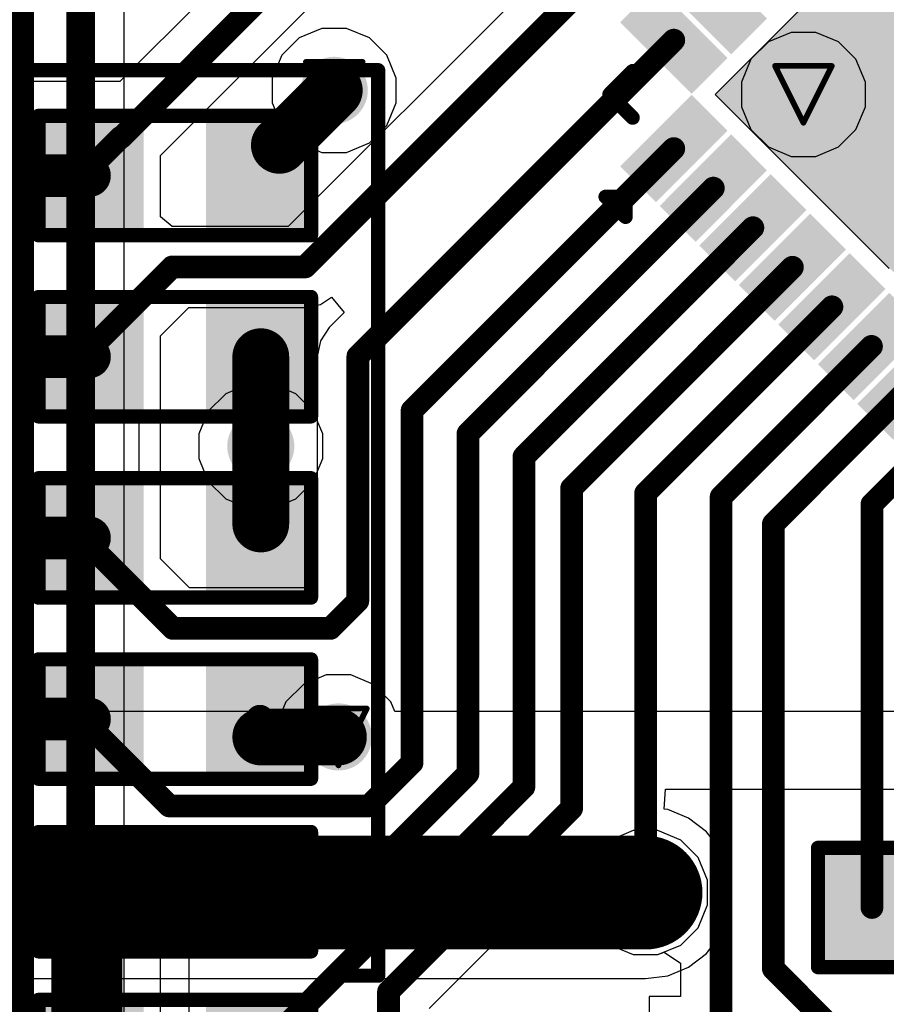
# Model space of a CAD drawing. Header units: inches. Extents: x 0 to 12.2, y 0 to 7.
# Tile 103 of 154: x 0.929 to 1.234, y 3.55 to 3.896. Entities that reach past the tile are written whole.
import ezdxf

# ---------------------------------------------------------------- set-up
doc = ezdxf.new("R2010")
doc.units = ezdxf.units.IN
doc.header["$MEASUREMENT"] = 0
for name, color, linetype in [('Bottom Layer', 5, 'Continuous'), ('Drill Drawing', 1, 'Continuous'), ('Layer 1', 16, 'Continuous'), ('Layer 2', 76, 'Continuous'), ('Top Layer', 1, 'Continuous'), ('Top Overlay', 2, 'Continuous'), ('Top Paste', 8, 'Continuous'), ('Top Solder', 216, 'Continuous'), ('Via Holes', 16, 'Continuous')]:
    doc.layers.add(name, color=color, linetype=linetype)

# ---------------------------------------------------------------- blocks, each defined once
blk = doc.blocks.new('32_QFN__5_5__23')
at = {"layer": 'Top Layer'}
for points in [[(-0.07382, 0.08209), (-0.07382, 0.10965), (-0.06398, 0.10965), (-0.06398, 0.08209)], [(-0.05413, 0.08209), (-0.05413, 0.10965), (-0.04429, 0.10965), (-0.04429, 0.08209)], [(-0.10965, 0.07382), (-0.08209, 0.07382), (-0.08209, 0.06398), (-0.10965, 0.06398)], [(-0.06791, 0.06791), (0.06791, 0.06791), (0.06791, -0.06791), (-0.06791, -0.06791)], [(-0.10965, 0.05413), (-0.08209, 0.05413), (-0.08209, 0.04429), (-0.10965, 0.04429)], [(-0.10965, 0.03445), (-0.08209, 0.03445), (-0.08209, 0.02461), (-0.10965, 0.02461)], [(-0.10965, 0.01476), (-0.08209, 0.01476), (-0.08209, 0.00492), (-0.10965, 0.00492)], [(-0.10965, -0.00492), (-0.08209, -0.00492), (-0.08209, -0.01476), (-0.10965, -0.01476)], [(-0.10965, -0.02461), (-0.08209, -0.02461), (-0.08209, -0.03445), (-0.10965, -0.03445)], [(-0.10965, -0.04429), (-0.08209, -0.04429), (-0.08209, -0.05413), (-0.10965, -0.05413)]]:
    blk.add_hatch(color=1, dxfattribs=at).paths.add_polyline_path(points)
at = {"layer": 'Top Paste'}
for points in [[(-0.07382, 0.08209), (-0.07382, 0.10965), (-0.06398, 0.10965), (-0.06398, 0.08209)], [(-0.05413, 0.08209), (-0.05413, 0.10965), (-0.04429, 0.10965), (-0.04429, 0.08209)], [(-0.10965, 0.07382), (-0.08209, 0.07382), (-0.08209, 0.06398), (-0.10965, 0.06398)], [(-0.10965, 0.05413), (-0.08209, 0.05413), (-0.08209, 0.04429), (-0.10965, 0.04429)], [(-0.10965, 0.03445), (-0.08209, 0.03445), (-0.08209, 0.02461), (-0.10965, 0.02461)], [(-0.10965, 0.01476), (-0.08209, 0.01476), (-0.08209, 0.00492), (-0.10965, 0.00492)], [(-0.10965, -0.00492), (-0.08209, -0.00492), (-0.08209, -0.01476), (-0.10965, -0.01476)], [(-0.10965, -0.02461), (-0.08209, -0.02461), (-0.08209, -0.03445), (-0.10965, -0.03445)], [(-0.10965, -0.04429), (-0.08209, -0.04429), (-0.08209, -0.05413), (-0.10965, -0.05413)]]:
    blk.add_hatch(color=8, dxfattribs=at).paths.add_polyline_path(points)
at = {"layer": 'Top Solder'}
for points in [[(-0.07782, 0.07809), (-0.07782, 0.11365), (-0.05998, 0.11365), (-0.05998, 0.07809)], [(-0.05813, 0.07809), (-0.05813, 0.11365), (-0.04029, 0.11365), (-0.04029, 0.07809)], [(-0.11365, 0.07782), (-0.07809, 0.07782), (-0.07809, 0.05998), (-0.11365, 0.05998)], [(-0.07191, 0.07191), (0.07191, 0.07191), (0.07191, -0.07191), (-0.07191, -0.07191)], [(-0.11365, 0.05813), (-0.07809, 0.05813), (-0.07809, 0.04029), (-0.11365, 0.04029)], [(-0.11365, 0.03845), (-0.07809, 0.03845), (-0.07809, 0.02061), (-0.11365, 0.02061)], [(-0.11365, 0.01876), (-0.07809, 0.01876), (-0.07809, 0.00092), (-0.11365, 0.00092)], [(-0.11365, -0.00092), (-0.07809, -0.00092), (-0.07809, -0.01876), (-0.11365, -0.01876)], [(-0.11365, -0.02061), (-0.07809, -0.02061), (-0.07809, -0.03845), (-0.11365, -0.03845)], [(-0.11365, -0.04029), (-0.07809, -0.04029), (-0.07809, -0.05813), (-0.11365, -0.05813)]]:
    blk.add_hatch(color=216, dxfattribs=at).paths.add_polyline_path(points)
at = {"layer": 'Top Overlay', "const_width": 0.005}
for points in [[(-0.09843, 0.09843), (-0.09843, 0.08681)], [(-0.09843, 0.09843), (-0.08681, 0.09843)], [(-0.12487, 0.0739), (-0.12487, 0.0639)], [(-0.12487, 0.0739), (-0.11987, 0.0689)], [(-0.12487, 0.0639), (-0.11987, 0.0689)]]:
    blk.add_lwpolyline(points, dxfattribs=at)
at = {"layer": 'Top Overlay', "const_width": 0.0025}
for points in [[(-0.09968, 0.09843, 1), (-0.09718, 0.09843, 1)], [(-0.09968, 0.09843, 1), (-0.09718, 0.09843, 1)], [(-0.08806, 0.09843, 1), (-0.08556, 0.09843, 1)], [(-0.09968, 0.08681, 1), (-0.09718, 0.08681, 1)], [(-0.12612, 0.0739, 1), (-0.12362, 0.0739, 1)], [(-0.12612, 0.0739, 1), (-0.12362, 0.0739, 1)], [(-0.12112, 0.0689, 1), (-0.11862, 0.0689, 1)], [(-0.12112, 0.0689, 1), (-0.11862, 0.0689, 1)], [(-0.12612, 0.0639, 1), (-0.12362, 0.0639, 1)], [(-0.12612, 0.0639, 1), (-0.12362, 0.0639, 1)]]:
    blk.add_lwpolyline(points, format="xyb", close=True, dxfattribs=at)
blk = doc.blocks.new('R___0603_88')
at = {"layer": 'Top Layer'}
for points in [[(-0.015, 0.0175), (-0.015, -0.0175), (-0.045, -0.0175), (-0.045, 0.0175)], [(0.045, 0.0175), (0.045, -0.0175), (0.015, -0.0175), (0.015, 0.0175)]]:
    blk.add_hatch(color=1, dxfattribs=at).paths.add_polyline_path(points)
at = {"layer": 'Top Paste'}
for points in [[(-0.015, 0.0175), (-0.015, -0.0175), (-0.045, -0.0175), (-0.045, 0.0175)], [(0.045, 0.0175), (0.045, -0.0175), (0.015, -0.0175), (0.015, 0.0175)]]:
    blk.add_hatch(color=8, dxfattribs=at).paths.add_polyline_path(points)
at = {"layer": 'Top Solder'}
for points in [[(-0.011, 0.0215), (-0.011, -0.0215), (-0.049, -0.0215), (-0.049, 0.0215)], [(0.049, 0.0215), (0.049, -0.0215), (0.011, -0.0215), (0.011, 0.0215)]]:
    blk.add_hatch(color=216, dxfattribs=at).paths.add_polyline_path(points)
at = {"layer": 'Top Overlay', "const_width": 0.005}
for points in [[(-0.048, 0.021), (-0.048, -0.021)], [(0.048, 0.021), (-0.048, 0.021)], [(0.048, 0.021), (0.048, -0.021)], [(0.048, -0.021), (-0.048, -0.021)]]:
    blk.add_lwpolyline(points, dxfattribs=at)
at = {"layer": 'Top Overlay', "const_width": 0.0025}
for points in [[(-0.04925, 0.021, 1), (-0.04675, 0.021, 1)], [(-0.04925, 0.021, 1), (-0.04675, 0.021, 1)], [(0.04675, 0.021, 1), (0.04925, 0.021, 1)], [(0.04675, 0.021, 1), (0.04925, 0.021, 1)], [(-0.04925, -0.021, 1), (-0.04675, -0.021, 1)], [(-0.04925, -0.021, 1), (-0.04675, -0.021, 1)], [(0.04675, -0.021, 1), (0.04925, -0.021, 1)], [(0.04675, -0.021, 1), (0.04925, -0.021, 1)]]:
    blk.add_lwpolyline(points, format="xyb", close=True, dxfattribs=at)
blk = doc.blocks.new('R___0603_89')
at = {"layer": 'Top Layer'}
for points in [[(-0.015, 0.0175), (-0.015, -0.0175), (-0.045, -0.0175), (-0.045, 0.0175)], [(0.045, 0.0175), (0.045, -0.0175), (0.015, -0.0175), (0.015, 0.0175)]]:
    blk.add_hatch(color=1, dxfattribs=at).paths.add_polyline_path(points)
at = {"layer": 'Top Paste'}
for points in [[(-0.015, 0.0175), (-0.015, -0.0175), (-0.045, -0.0175), (-0.045, 0.0175)], [(0.045, 0.0175), (0.045, -0.0175), (0.015, -0.0175), (0.015, 0.0175)]]:
    blk.add_hatch(color=8, dxfattribs=at).paths.add_polyline_path(points)
at = {"layer": 'Top Solder'}
for points in [[(-0.011, 0.0215), (-0.011, -0.0215), (-0.049, -0.0215), (-0.049, 0.0215)], [(0.049, 0.0215), (0.049, -0.0215), (0.011, -0.0215), (0.011, 0.0215)]]:
    blk.add_hatch(color=216, dxfattribs=at).paths.add_polyline_path(points)
at = {"layer": 'Top Overlay', "const_width": 0.005}
for points in [[(-0.048, 0.021), (-0.048, -0.021)], [(0.048, 0.021), (-0.048, 0.021)], [(0.048, 0.021), (0.048, -0.021)], [(0.048, -0.021), (-0.048, -0.021)]]:
    blk.add_lwpolyline(points, dxfattribs=at)
at = {"layer": 'Top Overlay', "const_width": 0.0025}
for points in [[(-0.04925, 0.021, 1), (-0.04675, 0.021, 1)], [(-0.04925, 0.021, 1), (-0.04675, 0.021, 1)], [(0.04675, 0.021, 1), (0.04925, 0.021, 1)], [(0.04675, 0.021, 1), (0.04925, 0.021, 1)], [(-0.04925, -0.021, 1), (-0.04675, -0.021, 1)], [(-0.04925, -0.021, 1), (-0.04675, -0.021, 1)], [(0.04675, -0.021, 1), (0.04925, -0.021, 1)], [(0.04675, -0.021, 1), (0.04925, -0.021, 1)]]:
    blk.add_lwpolyline(points, format="xyb", close=True, dxfattribs=at)
blk = doc.blocks.new('R___0603_90')
at = {"layer": 'Top Layer'}
for points in [[(-0.015, 0.0175), (-0.015, -0.0175), (-0.045, -0.0175), (-0.045, 0.0175)], [(0.045, 0.0175), (0.045, -0.0175), (0.015, -0.0175), (0.015, 0.0175)]]:
    blk.add_hatch(color=1, dxfattribs=at).paths.add_polyline_path(points)
at = {"layer": 'Top Paste'}
for points in [[(-0.015, 0.0175), (-0.015, -0.0175), (-0.045, -0.0175), (-0.045, 0.0175)], [(0.045, 0.0175), (0.045, -0.0175), (0.015, -0.0175), (0.015, 0.0175)]]:
    blk.add_hatch(color=8, dxfattribs=at).paths.add_polyline_path(points)
at = {"layer": 'Top Solder'}
for points in [[(-0.011, 0.0215), (-0.011, -0.0215), (-0.049, -0.0215), (-0.049, 0.0215)], [(0.049, 0.0215), (0.049, -0.0215), (0.011, -0.0215), (0.011, 0.0215)]]:
    blk.add_hatch(color=216, dxfattribs=at).paths.add_polyline_path(points)
at = {"layer": 'Top Overlay', "const_width": 0.005}
for points in [[(-0.048, 0.021), (-0.048, -0.021)], [(0.048, 0.021), (-0.048, 0.021)], [(0.048, 0.021), (0.048, -0.021)], [(0.048, -0.021), (-0.048, -0.021)]]:
    blk.add_lwpolyline(points, dxfattribs=at)
at = {"layer": 'Top Overlay', "const_width": 0.0025}
for points in [[(-0.04925, 0.021, 1), (-0.04675, 0.021, 1)], [(-0.04925, 0.021, 1), (-0.04675, 0.021, 1)], [(0.04675, 0.021, 1), (0.04925, 0.021, 1)], [(0.04675, 0.021, 1), (0.04925, 0.021, 1)], [(-0.04925, -0.021, 1), (-0.04675, -0.021, 1)], [(-0.04925, -0.021, 1), (-0.04675, -0.021, 1)], [(0.04675, -0.021, 1), (0.04925, -0.021, 1)], [(0.04675, -0.021, 1), (0.04925, -0.021, 1)]]:
    blk.add_lwpolyline(points, format="xyb", close=True, dxfattribs=at)
blk = doc.blocks.new('R___0603_91')
at = {"layer": 'Top Layer'}
for points in [[(-0.015, 0.0175), (-0.015, -0.0175), (-0.045, -0.0175), (-0.045, 0.0175)], [(0.045, 0.0175), (0.045, -0.0175), (0.015, -0.0175), (0.015, 0.0175)]]:
    blk.add_hatch(color=1, dxfattribs=at).paths.add_polyline_path(points)
at = {"layer": 'Top Paste'}
for points in [[(-0.015, 0.0175), (-0.015, -0.0175), (-0.045, -0.0175), (-0.045, 0.0175)], [(0.045, 0.0175), (0.045, -0.0175), (0.015, -0.0175), (0.015, 0.0175)]]:
    blk.add_hatch(color=8, dxfattribs=at).paths.add_polyline_path(points)
at = {"layer": 'Top Solder'}
for points in [[(-0.011, 0.0215), (-0.011, -0.0215), (-0.049, -0.0215), (-0.049, 0.0215)], [(0.049, 0.0215), (0.049, -0.0215), (0.011, -0.0215), (0.011, 0.0215)]]:
    blk.add_hatch(color=216, dxfattribs=at).paths.add_polyline_path(points)
at = {"layer": 'Top Overlay', "const_width": 0.005}
for points in [[(-0.048, 0.021), (-0.048, -0.021)], [(0.048, 0.021), (-0.048, 0.021)], [(0.048, 0.021), (0.048, -0.021)], [(0.048, -0.021), (-0.048, -0.021)]]:
    blk.add_lwpolyline(points, dxfattribs=at)
at = {"layer": 'Top Overlay', "const_width": 0.0025}
for points in [[(-0.04925, 0.021, 1), (-0.04675, 0.021, 1)], [(-0.04925, 0.021, 1), (-0.04675, 0.021, 1)], [(0.04675, 0.021, 1), (0.04925, 0.021, 1)], [(0.04675, 0.021, 1), (0.04925, 0.021, 1)], [(-0.04925, -0.021, 1), (-0.04675, -0.021, 1)], [(-0.04925, -0.021, 1), (-0.04675, -0.021, 1)], [(0.04675, -0.021, 1), (0.04925, -0.021, 1)], [(0.04675, -0.021, 1), (0.04925, -0.021, 1)]]:
    blk.add_lwpolyline(points, format="xyb", close=True, dxfattribs=at)
blk = doc.blocks.new('R___0603_113')
at = {"layer": 'Top Layer'}
for points in [[(-0.015, 0.0175), (-0.015, -0.0175), (-0.045, -0.0175), (-0.045, 0.0175)], [(0.045, 0.0175), (0.045, -0.0175), (0.015, -0.0175), (0.015, 0.0175)]]:
    blk.add_hatch(color=1, dxfattribs=at).paths.add_polyline_path(points)
at = {"layer": 'Top Paste'}
for points in [[(-0.015, 0.0175), (-0.015, -0.0175), (-0.045, -0.0175), (-0.045, 0.0175)], [(0.045, 0.0175), (0.045, -0.0175), (0.015, -0.0175), (0.015, 0.0175)]]:
    blk.add_hatch(color=8, dxfattribs=at).paths.add_polyline_path(points)
at = {"layer": 'Top Solder'}
for points in [[(-0.011, 0.0215), (-0.011, -0.0215), (-0.049, -0.0215), (-0.049, 0.0215)], [(0.049, 0.0215), (0.049, -0.0215), (0.011, -0.0215), (0.011, 0.0215)]]:
    blk.add_hatch(color=216, dxfattribs=at).paths.add_polyline_path(points)
at = {"layer": 'Top Overlay', "const_width": 0.005}
for points in [[(-0.048, 0.021), (0.048, 0.021)], [(-0.048, -0.021), (-0.048, 0.021)], [(0.048, -0.021), (0.048, 0.021)], [(-0.048, -0.021), (0.048, -0.021)]]:
    blk.add_lwpolyline(points, dxfattribs=at)
at = {"layer": 'Top Overlay', "const_width": 0.0025}
for points in [[(-0.04925, 0.021, 1), (-0.04675, 0.021, 1)], [(-0.04925, 0.021, 1), (-0.04675, 0.021, 1)], [(0.04675, 0.021, 1), (0.04925, 0.021, 1)], [(0.04675, 0.021, 1), (0.04925, 0.021, 1)], [(-0.04925, -0.021, 1), (-0.04675, -0.021, 1)], [(-0.04925, -0.021, 1), (-0.04675, -0.021, 1)], [(0.04675, -0.021, 1), (0.04925, -0.021, 1)], [(0.04675, -0.021, 1), (0.04925, -0.021, 1)]]:
    blk.add_lwpolyline(points, format="xyb", close=True, dxfattribs=at)
blk = doc.blocks.new('R___0603_114')
at = {"layer": 'Top Layer'}
for points in [[(-0.015, 0.0175), (-0.015, -0.0175), (-0.045, -0.0175), (-0.045, 0.0175)], [(0.045, 0.0175), (0.045, -0.0175), (0.015, -0.0175), (0.015, 0.0175)]]:
    blk.add_hatch(color=1, dxfattribs=at).paths.add_polyline_path(points)
at = {"layer": 'Top Paste'}
for points in [[(-0.015, 0.0175), (-0.015, -0.0175), (-0.045, -0.0175), (-0.045, 0.0175)], [(0.045, 0.0175), (0.045, -0.0175), (0.015, -0.0175), (0.015, 0.0175)]]:
    blk.add_hatch(color=8, dxfattribs=at).paths.add_polyline_path(points)
at = {"layer": 'Top Solder'}
for points in [[(-0.011, 0.0215), (-0.011, -0.0215), (-0.049, -0.0215), (-0.049, 0.0215)], [(0.049, 0.0215), (0.049, -0.0215), (0.011, -0.0215), (0.011, 0.0215)]]:
    blk.add_hatch(color=216, dxfattribs=at).paths.add_polyline_path(points)
at = {"layer": 'Top Overlay', "const_width": 0.005}
for points in [[(-0.048, 0.021), (0.048, 0.021)], [(-0.048, -0.021), (-0.048, 0.021)], [(0.048, -0.021), (0.048, 0.021)], [(-0.048, -0.021), (0.048, -0.021)]]:
    blk.add_lwpolyline(points, dxfattribs=at)
at = {"layer": 'Top Overlay', "const_width": 0.0025}
for points in [[(-0.04925, 0.021, 1), (-0.04675, 0.021, 1)], [(-0.04925, 0.021, 1), (-0.04675, 0.021, 1)], [(0.04675, 0.021, 1), (0.04925, 0.021, 1)], [(0.04675, 0.021, 1), (0.04925, 0.021, 1)], [(-0.04925, -0.021, 1), (-0.04675, -0.021, 1)], [(-0.04925, -0.021, 1), (-0.04675, -0.021, 1)], [(0.04675, -0.021, 1), (0.04925, -0.021, 1)], [(0.04675, -0.021, 1), (0.04925, -0.021, 1)]]:
    blk.add_lwpolyline(points, format="xyb", close=True, dxfattribs=at)
blk = doc.blocks.new('C___0603_282')
at = {"layer": 'Top Layer'}
for points in [[(-0.015, 0.0175), (-0.015, -0.0175), (-0.045, -0.0175), (-0.045, 0.0175)], [(0.045, 0.0175), (0.045, -0.0175), (0.015, -0.0175), (0.015, 0.0175)]]:
    blk.add_hatch(color=1, dxfattribs=at).paths.add_polyline_path(points)
at = {"layer": 'Top Paste'}
for points in [[(-0.015, 0.0175), (-0.015, -0.0175), (-0.045, -0.0175), (-0.045, 0.0175)], [(0.045, 0.0175), (0.045, -0.0175), (0.015, -0.0175), (0.015, 0.0175)]]:
    blk.add_hatch(color=8, dxfattribs=at).paths.add_polyline_path(points)
at = {"layer": 'Top Solder'}
for points in [[(-0.01264, 0.01986), (-0.01264, -0.01986), (-0.04736, -0.01986), (-0.04736, 0.01986)], [(0.04736, 0.01986), (0.04736, -0.01986), (0.01264, -0.01986), (0.01264, 0.01986)]]:
    blk.add_hatch(color=216, dxfattribs=at).paths.add_polyline_path(points)
at = {"layer": 'Top Overlay', "const_width": 0.005}
for points in [[(-0.018, 0.021), (-0.049, 0.021)], [(-0.049, 0.021), (-0.049, -0.021)], [(0.049, 0.021), (0.018, 0.021)], [(0.049, 0.021), (0.049, -0.021)], [(-0.018, -0.021), (-0.049, -0.021)], [(0.049, -0.021), (0.018, -0.021)]]:
    blk.add_lwpolyline(points, dxfattribs=at)
at = {"layer": 'Top Overlay', "const_width": 0.0025}
for points in [[(-0.05025, 0.021, 1), (-0.04775, 0.021, 1)], [(-0.05025, 0.021, 1), (-0.04775, 0.021, 1)], [(-0.01925, 0.021, 1), (-0.01675, 0.021, 1)], [(0.01675, 0.021, 1), (0.01925, 0.021, 1)], [(0.04775, 0.021, 1), (0.05025, 0.021, 1)], [(0.04775, 0.021, 1), (0.05025, 0.021, 1)], [(-0.05025, -0.021, 1), (-0.04775, -0.021, 1)], [(-0.05025, -0.021, 1), (-0.04775, -0.021, 1)], [(-0.01925, -0.021, 1), (-0.01675, -0.021, 1)], [(0.01675, -0.021, 1), (0.01925, -0.021, 1)], [(0.04775, -0.021, 1), (0.05025, -0.021, 1)], [(0.04775, -0.021, 1), (0.05025, -0.021, 1)]]:
    blk.add_lwpolyline(points, format="xyb", close=True, dxfattribs=at)

msp = doc.modelspace()

# ---------------------------------------------------------------- hatches: boundary and pattern name
at = {"layer": 'Bottom Layer'}
h = msp.add_hatch(color=5, dxfattribs=at)
edge = h.paths.add_edge_path()
edge.add_arc((1.03954, 3.87149), 0.01181, 0, 360)
h = msp.add_hatch(color=5, dxfattribs=at)
edge = h.paths.add_edge_path()
edge.add_arc((1.20472, 3.87008), 0.01181, 0, 360)
h = msp.add_hatch(color=5, dxfattribs=at)
edge = h.paths.add_edge_path()
edge.add_arc((1.01367, 3.74627), 0.01181, 0, 360)
h = msp.add_hatch(color=5, dxfattribs=at)
edge = h.paths.add_edge_path()
edge.add_arc((1.041, 3.644), 0.01181, 0, 360)
h = msp.add_hatch(color=5, dxfattribs=at)
edge = h.paths.add_edge_path()
edge.add_arc((1.14916, 3.58924), 0.01181, 0, 360)
at = {"layer": 'Layer 1'}
h = msp.add_hatch(color=16, dxfattribs=at)
edge = h.paths.add_edge_path()
edge.add_arc((1.03954, 3.87149), 0.01181, 0, 360)
h = msp.add_hatch(color=16, dxfattribs=at)
edge = h.paths.add_edge_path()
edge.add_arc((1.20472, 3.87008), 0.01181, 0, 360)
h = msp.add_hatch(color=16, dxfattribs=at)
edge = h.paths.add_edge_path()
edge.add_arc((1.01367, 3.74627), 0.01181, 0, 360)
h = msp.add_hatch(color=16, dxfattribs=at)
edge = h.paths.add_edge_path()
edge.add_arc((1.041, 3.644), 0.01181, 0, 360)
h = msp.add_hatch(color=16, dxfattribs=at)
edge = h.paths.add_edge_path()
edge.add_arc((1.14916, 3.58924), 0.01181, 0, 360)
at = {"layer": 'Layer 2'}
h = msp.add_hatch(color=76, dxfattribs=at)
edge = h.paths.add_edge_path()
edge.add_arc((1.03954, 3.87149), 0.01181, 0, 360)
h = msp.add_hatch(color=76, dxfattribs=at)
edge = h.paths.add_edge_path()
edge.add_arc((1.20472, 3.87008), 0.01181, 0, 360)
h = msp.add_hatch(color=76, dxfattribs=at)
edge = h.paths.add_edge_path()
edge.add_arc((1.01367, 3.74627), 0.01181, 0, 360)
h = msp.add_hatch(color=76, dxfattribs=at)
edge = h.paths.add_edge_path()
edge.add_arc((1.041, 3.644), 0.01181, 0, 360)
h = msp.add_hatch(color=76, dxfattribs=at)
edge = h.paths.add_edge_path()
edge.add_arc((1.14916, 3.58924), 0.01181, 0, 360)
at = {"layer": 'Top Layer'}
h = msp.add_hatch(color=1, dxfattribs=at)
edge = h.paths.add_edge_path()
edge.add_arc((1.03954, 3.87149), 0.01181, 0, 360)
h = msp.add_hatch(color=1, dxfattribs=at)
edge = h.paths.add_edge_path()
edge.add_arc((1.20472, 3.87008), 0.01181, 0, 360)
h = msp.add_hatch(color=1, dxfattribs=at)
edge = h.paths.add_edge_path()
edge.add_arc((1.01367, 3.74627), 0.01181, 0, 360)
h = msp.add_hatch(color=1, dxfattribs=at)
edge = h.paths.add_edge_path()
edge.add_arc((1.041, 3.644), 0.01181, 0, 360)
h = msp.add_hatch(color=1, dxfattribs=at)
edge = h.paths.add_edge_path()
edge.add_arc((1.14916, 3.58924), 0.01181, 0, 360)
at = {"layer": 'Via Holes'}
h = msp.add_hatch(color=7, dxfattribs=at)
edge = h.paths.add_edge_path()
edge.add_arc((1.03954, 3.87149), 0.00591, 0, 360)
h = msp.add_hatch(color=7, dxfattribs=at)
edge = h.paths.add_edge_path()
edge.add_arc((1.20472, 3.87008), 0.00591, 0, 360)
h = msp.add_hatch(color=7, dxfattribs=at)
edge = h.paths.add_edge_path()
edge.add_arc((1.01367, 3.74627), 0.00591, 0, 360)
h = msp.add_hatch(color=7, dxfattribs=at)
edge = h.paths.add_edge_path()
edge.add_arc((1.041, 3.644), 0.00591, 0, 360)
h = msp.add_hatch(color=7, dxfattribs=at)
edge = h.paths.add_edge_path()
edge.add_arc((1.14916, 3.58924), 0.00591, 0, 360)

# ---------------------------------------------------------------- linework, layer by layer
at = {"layer": 'Bottom Layer'}
for p, q in [((0.96554, 3.01775), (0.96554, 4.24456)), ((1.14483, 3.61105), (1.13681, 3.60773)), ((1.1535, 3.61105), (1.14483, 3.61105)), ((1.16152, 3.60773), (1.1535, 3.61105)), ((1.13681, 3.60773), (1.13067, 3.60159)), ((1.16765, 3.60159), (1.16152, 3.60773)), ((1.13067, 3.60159), (1.12735, 3.59358)), ((1.17098, 3.59358), (1.16765, 3.60159)), ((1.12735, 3.59358), (1.12735, 3.5849)), ((1.17098, 3.5849), (1.17098, 3.59358)), ((1.12735, 3.5849), (1.13067, 3.57688)), ((1.16765, 3.57688), (1.17098, 3.5849)), ((1.13067, 3.57688), (1.13681, 3.57075)), ((1.16152, 3.57075), (1.16765, 3.57688)), ((1.13681, 3.57075), (1.14483, 3.56743)), ((1.1535, 3.56743), (1.16152, 3.57075)), ((1.14483, 3.56743), (1.1535, 3.56743))]:
    msp.add_line(p, q, dxfattribs=at)
at = {"layer": 'Bottom Layer', "const_width": 0.01}
for points in [[(0.9288, 2.3907), (0.9288, 4.25724)], [(0.95025, 3.01775), (0.95025, 4.24456)]]:
    msp.add_lwpolyline(points, dxfattribs=at)
at = {"layer": 'Drill Drawing', "const_width": 0.002}
for points in [[(1.02954, 3.88149), (1.04954, 3.88149)], [(1.02954, 3.88149), (1.03954, 3.86149)], [(1.03954, 3.86149), (1.04954, 3.88149)], [(1.19472, 3.88008), (1.21472, 3.88008)], [(1.19472, 3.88008), (1.20472, 3.86008)], [(1.20472, 3.86008), (1.21472, 3.88008)], [(1.00367, 3.75627), (1.02367, 3.75627)], [(1.00367, 3.75627), (1.01367, 3.73627)], [(1.01367, 3.73627), (1.02367, 3.75627)], [(1.031, 3.654), (1.051, 3.654)], [(1.031, 3.654), (1.041, 3.634)], [(1.041, 3.634), (1.051, 3.654)], [(1.13916, 3.59924), (1.15916, 3.59924)], [(1.13916, 3.59924), (1.14916, 3.57924)], [(1.14916, 3.57924), (1.15916, 3.59924)]]:
    msp.add_lwpolyline(points, dxfattribs=at)
at = {"layer": 'Drill Drawing', "const_width": 0.001}
for points in [[(1.02904, 3.88149, 1), (1.03004, 3.88149, 1)], [(1.02904, 3.88149, 1), (1.03004, 3.88149, 1)], [(1.04904, 3.88149, 1), (1.05004, 3.88149, 1)], [(1.04904, 3.88149, 1), (1.05004, 3.88149, 1)], [(1.19422, 3.88008, 1), (1.19522, 3.88008, 1)], [(1.19422, 3.88008, 1), (1.19522, 3.88008, 1)], [(1.21422, 3.88008, 1), (1.21522, 3.88008, 1)], [(1.21422, 3.88008, 1), (1.21522, 3.88008, 1)], [(1.03904, 3.86149, 1), (1.04004, 3.86149, 1)], [(1.03904, 3.86149, 1), (1.04004, 3.86149, 1)], [(1.20422, 3.86008, 1), (1.20522, 3.86008, 1)], [(1.20422, 3.86008, 1), (1.20522, 3.86008, 1)], [(1.00317, 3.75627, 1), (1.00417, 3.75627, 1)], [(1.00317, 3.75627, 1), (1.00417, 3.75627, 1)], [(1.02317, 3.75627, 1), (1.02417, 3.75627, 1)], [(1.02317, 3.75627, 1), (1.02417, 3.75627, 1)], [(1.01317, 3.73627, 1), (1.01417, 3.73627, 1)], [(1.01317, 3.73627, 1), (1.01417, 3.73627, 1)], [(1.0305, 3.654, 1), (1.0315, 3.654, 1)], [(1.0305, 3.654, 1), (1.0315, 3.654, 1)], [(1.0505, 3.654, 1), (1.0515, 3.654, 1)], [(1.0505, 3.654, 1), (1.0515, 3.654, 1)], [(1.0405, 3.634, 1), (1.0415, 3.634, 1)], [(1.0405, 3.634, 1), (1.0415, 3.634, 1)], [(1.13866, 3.59924, 1), (1.13966, 3.59924, 1)], [(1.13866, 3.59924, 1), (1.13966, 3.59924, 1)], [(1.15866, 3.59924, 1), (1.15966, 3.59924, 1)], [(1.15866, 3.59924, 1), (1.15966, 3.59924, 1)], [(1.14866, 3.57924, 1), (1.14966, 3.57924, 1)], [(1.14866, 3.57924, 1), (1.14966, 3.57924, 1)]]:
    msp.add_lwpolyline(points, format="xyb", close=True, dxfattribs=at)
at = {"layer": 'Layer 1'}
for p, q in [((1.14483, 3.61105), (1.13681, 3.60773)), ((1.1535, 3.61105), (1.14483, 3.61105)), ((1.16152, 3.60773), (1.1535, 3.61105)), ((1.13681, 3.60773), (1.13067, 3.60159)), ((1.16765, 3.60159), (1.16152, 3.60773)), ((1.13067, 3.60159), (1.12735, 3.59358)), ((1.17098, 3.59358), (1.16765, 3.60159)), ((1.12735, 3.59358), (1.12735, 3.5849)), ((1.17098, 3.5849), (1.17098, 3.59358)), ((1.12735, 3.5849), (1.13067, 3.57688)), ((1.16765, 3.57688), (1.17098, 3.5849)), ((1.13067, 3.57688), (1.13681, 3.57075)), ((1.16152, 3.57075), (1.16765, 3.57688)), ((1.13681, 3.57075), (1.14483, 3.56743)), ((1.1535, 3.56743), (1.16152, 3.57075)), ((1.14483, 3.56743), (1.1535, 3.56743))]:
    msp.add_line(p, q, dxfattribs=at)
at = {"layer": 'Layer 2'}
for p, q in [((1.0352, 3.8933), (1.02718, 3.88998)), ((1.04388, 3.8933), (1.0352, 3.8933)), ((1.05189, 3.88998), (1.04388, 3.8933)), ((1.20038, 3.89189), (1.19237, 3.88857)), ((1.20906, 3.89189), (1.20038, 3.89189)), ((1.21708, 3.88857), (1.20906, 3.89189)), ((1.02718, 3.88998), (1.02105, 3.88384)), ((1.05803, 3.88384), (1.05189, 3.88998)), ((1.19237, 3.88857), (1.18623, 3.88244)), ((1.22321, 3.88244), (1.21708, 3.88857)), ((1.02105, 3.88384), (1.01773, 3.87582)), ((1.06135, 3.87582), (1.05803, 3.88384)), ((1.18623, 3.88244), (1.18291, 3.87442)), ((1.22653, 3.87442), (1.22321, 3.88244)), ((1.01773, 3.87582), (1.01773, 3.86715)), ((1.06135, 3.86715), (1.06135, 3.87582)), ((1.18291, 3.87442), (1.18291, 3.86574)), ((1.22653, 3.86574), (1.22653, 3.87442)), ((1.01773, 3.86715), (1.02105, 3.85913)), ((1.05803, 3.85913), (1.06135, 3.86715)), ((1.18291, 3.86574), (1.18623, 3.85773)), ((1.22321, 3.85773), (1.22653, 3.86574)), ((1.02105, 3.85913), (1.02718, 3.85299)), ((1.05189, 3.85299), (1.05803, 3.85913)), ((1.18623, 3.85773), (1.19237, 3.85159)), ((1.21708, 3.85159), (1.22321, 3.85773)), ((1.02718, 3.85299), (1.0352, 3.84967)), ((1.04388, 3.84967), (1.05189, 3.85299)), ((1.0352, 3.84967), (1.04388, 3.84967)), ((1.19237, 3.85159), (1.20038, 3.84827)), ((1.20906, 3.84827), (1.21708, 3.85159)), ((1.20038, 3.84827), (1.20906, 3.84827)), ((1.00933, 3.76809), (1.00131, 3.76477)), ((1.01801, 3.76809), (1.00933, 3.76809)), ((1.02602, 3.76477), (1.01801, 3.76809)), ((1.00131, 3.76477), (0.99518, 3.75863)), ((1.03216, 3.75863), (1.02602, 3.76477)), ((0.99518, 3.75863), (0.99186, 3.75061)), ((1.03548, 3.75061), (1.03216, 3.75863)), ((0.99186, 3.75061), (0.99186, 3.74194)), ((1.03548, 3.74194), (1.03548, 3.75061)), ((0.99186, 3.74194), (0.99518, 3.73392)), ((1.03216, 3.73392), (1.03548, 3.74194)), ((0.99518, 3.73392), (1.00131, 3.72778)), ((1.02602, 3.72778), (1.03216, 3.73392)), ((1.00131, 3.72778), (1.00933, 3.72446)), ((1.01801, 3.72446), (1.02602, 3.72778)), ((1.00933, 3.72446), (1.01801, 3.72446)), ((1.03666, 3.66581), (1.02865, 3.66249)), ((1.04534, 3.66581), (1.03666, 3.66581)), ((1.05335, 3.66249), (1.04534, 3.66581)), ((1.02865, 3.66249), (1.02251, 3.65635)), ((1.05949, 3.65635), (1.05335, 3.66249)), ((1.02251, 3.65635), (1.02109, 3.65292)), ((1.06091, 3.65292), (1.05949, 3.65635)), ((1.02109, 3.65292), (0.45026, 3.65292)), ((1.42496, 3.65292), (1.06091, 3.65292)), ((1.15571, 3.61863), (1.15617, 3.62563)), ((1.15617, 3.62563), (1.26816, 3.62563)), ((1.157, 3.61847), (1.15571, 3.61863)), ((1.16429, 3.61544), (1.157, 3.61847)), ((1.17056, 3.61063), (1.16429, 3.61544)), ((1.17537, 3.60437), (1.17056, 3.61063)), ((1.17839, 3.59707), (1.17537, 3.60437)), ((1.17942, 3.58924), (1.17839, 3.59707)), ((1.17839, 3.58141), (1.17942, 3.58924)), ((1.17537, 3.57411), (1.17839, 3.58141)), ((1.17056, 3.56784), (1.17537, 3.57411)), ((1.16429, 3.56303), (1.17056, 3.56784)), ((1.157, 3.56001), (1.16429, 3.56303)), ((0.88031, 3.55898), (1.14916, 3.55898)), ((1.14916, 3.55898), (1.157, 3.56001))]:
    msp.add_line(p, q, dxfattribs=at)
at = {"layer": 'Layer 2', "const_width": 0.04}
msp.add_lwpolyline([(0.88031, 3.58924), (1.14916, 3.58924)], dxfattribs=at)
at = {"layer": 'Layer 2', "const_width": 0.02}
msp.add_lwpolyline([(1.13916, 3.58924, 1), (1.15916, 3.58924, 1)], format="xyb", close=True, dxfattribs=at)
at = {"layer": 'Top Layer'}
for p, q in [((1.03854, 3.94907), (0.96406, 3.87458)), ((0.97838, 3.84853), (1.05455, 3.9247)), ((1.11797, 3.91824), (1.02336, 3.82363)), ((1.17364, 3.87008), (1.21359, 3.91003)), ((0.96406, 3.87458), (0.87501, 3.87458)), ((1.20711, 3.83662), (1.17364, 3.87008)), ((0.97838, 3.82698), (0.97838, 3.84853)), ((1.23494, 3.80878), (1.20711, 3.83662)), ((0.98246, 3.82363), (0.97838, 3.82698)), ((1.02336, 3.82363), (0.98246, 3.82363)), ((0.98246, 3.82363), (0.98246, 3.82363)), ((1.03474, 3.79617), (1.03859, 3.79874)), ((1.03859, 3.79874), (1.04305, 3.7933)), ((0.97838, 3.78509), (0.98837, 3.79508)), ((0.98837, 3.79508), (1.02927, 3.79508)), ((1.02927, 3.79508), (1.03474, 3.79617)), ((1.02927, 3.79508), (1.02927, 3.79508)), ((1.04305, 3.7933), (1.03775, 3.788)), ((1.03775, 3.788), (1.03466, 3.78337)), ((0.97838, 3.73667), (0.97838, 3.78509)), ((1.03466, 3.78337), (1.03357, 3.77791)), ((1.03357, 3.77791), (1.03357, 3.77791)), ((1.03357, 3.77791), (1.03357, 3.69776)), ((0.97079, 3.75469), (0.97079, 3.73667)), ((0.97838, 3.75469), (0.97079, 3.75469)), ((0.97838, 3.73667), (0.97838, 3.75469)), ((0.97079, 3.73667), (0.97838, 3.73667)), ((0.97838, 3.70672), (0.97838, 3.73667)), ((0.98863, 3.69646), (0.97838, 3.70672)), ((1.03228, 3.69646), (0.98863, 3.69646)), ((1.03357, 3.69776), (1.03228, 3.69646)), ((0.97838, 3.59969), (0.98448, 3.60511)), ((0.98448, 3.60511), (0.98838, 3.60474)), ((0.98838, 3.60474), (0.98838, 3.56205)), ((0.97838, 3.56205), (0.97838, 3.59969)), ((1.0729, 3.54847), (1.12103, 3.5966)), ((1.12103, 3.5966), (1.12588, 3.59428)), ((1.12588, 3.59428), (1.12735, 3.59302)), ((1.12735, 3.59302), (1.12735, 3.5849)), ((1.12735, 3.5849), (1.13067, 3.57688)), ((1.13067, 3.57688), (1.13681, 3.57075)), ((1.13681, 3.57075), (1.14483, 3.56743)), ((1.1535, 3.56743), (1.15564, 3.56831)), ((1.15564, 3.56831), (1.16146, 3.56442)), ((1.14483, 3.56743), (1.1535, 3.56743)), ((0.97838, 3.558), (0.97838, 3.56205)), ((0.97838, 3.56205), (0.97838, 3.56205)), ((0.98838, 3.56205), (0.98838, 3.56205)), ((0.98838, 3.56205), (0.98838, 3.558)), ((1.16146, 3.56442), (1.16146, 3.55273)), ((0.97838, 3.50553), (0.97838, 3.558)), ((0.97838, 3.558), (0.97838, 3.558)), ((0.98838, 3.558), (0.98838, 3.558)), ((0.98838, 3.558), (0.98838, 3.55505)), ((0.98838, 3.55505), (0.98838, 3.503)), ((1.16146, 3.55273), (1.15035, 3.55273)), ((1.15035, 3.55273), (1.15035, 3.49773))]:
    msp.add_line(p, q, dxfattribs=at)
for points, const_width in [([(0.96467, 3.85501), (1.04864, 3.93898)], 0.008), ([(1.02927, 3.80936), (1.14118, 3.92126)], 0.008), ([(1.04784, 3.77791), (1.15908, 3.88915)], 0.008), ([(1.02021, 3.85216), (1.03954, 3.87149)], 0.02), ([(0.95338, 3.84401), (0.96438, 3.85501)], 0.008), ([(0.96438, 3.85501), (0.96467, 3.85501)], 0.008), ([(1.06693, 3.75885), (1.15908, 3.85101)], 0.008), ([(0.90501, 3.84151), (0.95338, 3.84151)], 0.015), ([(0.95338, 3.84151), (0.95338, 3.84401)], 0.008), ([(1.08661, 3.7507), (1.173, 3.83709)], 0.008), ([(1.1063, 3.74255), (1.18692, 3.82317)], 0.008), ([(0.95338, 3.78027), (0.98246, 3.80936)], 0.008), ([(0.98246, 3.80936), (1.02927, 3.80936)], 0.008), ([(1.12312, 3.73153), (1.20084, 3.80925)], 0.008), ([(1.14916, 3.72974), (1.21476, 3.79533)], 0.008), ([(1.01367, 3.74627), (1.01367, 3.77777)], 0.02), ([(0.90501, 3.77777), (0.95338, 3.77777)], 0.015), ([(0.95338, 3.77777), (0.95338, 3.78027)], 0.008), ([(1.17573, 3.72846), (1.22868, 3.78141)], 0.008), ([(1.04784, 3.69184), (1.04784, 3.77791)], 0.008), ([(1.19412, 3.71894), (1.2426, 3.76742)], 0.008), ([(1.06693, 3.63493), (1.06693, 3.75885)], 0.008), ([(1.01367, 3.71894), (1.01367, 3.74627)], 0.02), ([(1.22885, 3.72591), (1.25652, 3.75358)], 0.008), ([(1.08661, 3.63109), (1.08661, 3.7507)], 0.008), ([(1.1063, 3.62639), (1.1063, 3.74255)], 0.008), ([(1.12312, 3.61888), (1.12312, 3.73153)], 0.008), ([(1.14916, 3.58924), (1.14916, 3.72974)], 0.008), ([(1.17573, 3.51323), (1.17573, 3.72846)], 0.008), ([(1.22885, 3.584), (1.22885, 3.72591)], 0.008), ([(0.90501, 3.71403), (0.95338, 3.71403)], 0.015), ([(1.19412, 3.56246), (1.19412, 3.71894)], 0.008), ([(0.95338, 3.71153), (0.95338, 3.71403)], 0.008), ([(0.95338, 3.71153), (0.98272, 3.68219)], 0.008), ([(1.03819, 3.68219), (1.04784, 3.69184)], 0.008), ([(0.98272, 3.68219), (1.03819, 3.68219)], 0.008), ([(0.90501, 3.65029), (0.95338, 3.65029)], 0.015), ([(1.01338, 3.65029), (1.01367, 3.65)], 0.01), ([(0.95338, 3.64779), (0.95338, 3.65029)], 0.008), ([(0.95338, 3.64779), (0.98143, 3.61974)], 0.008), ([(1.01367, 3.644), (1.041, 3.644)], 0.02), ([(1.05174, 3.61974), (1.06693, 3.63493)], 0.008), ([(1.04507, 3.58955), (1.08661, 3.63109)], 0.008), ([(1.02438, 3.54446), (1.1063, 3.62639)], 0.008), ([(0.98143, 3.61974), (1.05174, 3.61974)], 0.008), ([(1.05863, 3.55438), (1.12312, 3.61888)], 0.008), ([(0.95238, 3.5315), (0.95238, 3.58855)], 0.025), ([(1.01338, 3.58955), (1.04507, 3.58955)], 0.008), ([(1.19412, 3.56246), (1.22885, 3.52773)], 0.008), ([(1.05863, 3.51999), (1.05863, 3.55438)], 0.008)]:
    msp.add_lwpolyline(points, dxfattribs=dict(at, const_width=const_width))
for points, const_width in [([(1.15708, 3.88915, 1), (1.16108, 3.88915, 1)], 0.004), ([(1.03454, 3.87149, 1), (1.04454, 3.87149, 1)], 0.01), ([(0.96238, 3.85501, 1), (0.96638, 3.85501, 1)], 0.004), ([(0.96238, 3.85501, 1), (0.96638, 3.85501, 1)], 0.004), ([(0.96267, 3.85501, 1), (0.96667, 3.85501, 1)], 0.004), ([(0.96267, 3.85501, 1), (0.96667, 3.85501, 1)], 0.004), ([(1.01521, 3.85216, 1), (1.02521, 3.85216, 1)], 0.01), ([(1.15708, 3.85101, 1), (1.16108, 3.85101, 1)], 0.004), ([(0.94963, 3.84151, 1), (0.95713, 3.84151, 1)], 0.0075), ([(0.95138, 3.84401, 1), (0.95538, 3.84401, 1)], 0.004), ([(0.95138, 3.84401, 1), (0.95538, 3.84401, 1)], 0.004), ([(0.95138, 3.84151, 1), (0.95538, 3.84151, 1)], 0.004), ([(1.171, 3.83709, 1), (1.175, 3.83709, 1)], 0.004), ([(1.18492, 3.82317, 1), (1.18892, 3.82317, 1)], 0.004), ([(0.98046, 3.80936, 1), (0.98446, 3.80936, 1)], 0.004), ([(0.98046, 3.80936, 1), (0.98446, 3.80936, 1)], 0.004), ([(1.02727, 3.80936, 1), (1.03127, 3.80936, 1)], 0.004), ([(1.02727, 3.80936, 1), (1.03127, 3.80936, 1)], 0.004), ([(1.19884, 3.80925, 1), (1.20284, 3.80925, 1)], 0.004), ([(1.21276, 3.79533, 1), (1.21676, 3.79533, 1)], 0.004), ([(1.00867, 3.77777, 1), (1.01867, 3.77777, 1)], 0.01), ([(0.94963, 3.77777, 1), (0.95713, 3.77777, 1)], 0.0075), ([(0.95138, 3.78027, 1), (0.95538, 3.78027, 1)], 0.004), ([(0.95138, 3.78027, 1), (0.95538, 3.78027, 1)], 0.004), ([(1.22668, 3.78141, 1), (1.23068, 3.78141, 1)], 0.004), ([(0.95138, 3.77777, 1), (0.95538, 3.77777, 1)], 0.004), ([(1.04584, 3.77791, 1), (1.04984, 3.77791, 1)], 0.004), ([(1.04584, 3.77791, 1), (1.04984, 3.77791, 1)], 0.004), ([(1.06493, 3.75885, 1), (1.06893, 3.75885, 1)], 0.004), ([(1.06493, 3.75885, 1), (1.06893, 3.75885, 1)], 0.004), ([(1.00867, 3.74627, 1), (1.01867, 3.74627, 1)], 0.01), ([(1.00867, 3.74627, 1), (1.01867, 3.74627, 1)], 0.01), ([(1.08461, 3.7507, 1), (1.08861, 3.7507, 1)], 0.004), ([(1.08461, 3.7507, 1), (1.08861, 3.7507, 1)], 0.004), ([(1.1043, 3.74255, 1), (1.1083, 3.74255, 1)], 0.004), ([(1.1043, 3.74255, 1), (1.1083, 3.74255, 1)], 0.004), ([(1.12112, 3.73153, 1), (1.12512, 3.73153, 1)], 0.004), ([(1.12112, 3.73153, 1), (1.12512, 3.73153, 1)], 0.004), ([(1.14716, 3.72974, 1), (1.15116, 3.72974, 1)], 0.004), ([(1.14716, 3.72974, 1), (1.15116, 3.72974, 1)], 0.004), ([(1.17373, 3.72846, 1), (1.17773, 3.72846, 1)], 0.004), ([(1.17373, 3.72846, 1), (1.17773, 3.72846, 1)], 0.004), ([(1.00867, 3.71894, 1), (1.01867, 3.71894, 1)], 0.01), ([(1.22685, 3.72591, 1), (1.23085, 3.72591, 1)], 0.004), ([(1.22685, 3.72591, 1), (1.23085, 3.72591, 1)], 0.004), ([(0.94963, 3.71403, 1), (0.95713, 3.71403, 1)], 0.0075), ([(1.19212, 3.71894, 1), (1.19612, 3.71894, 1)], 0.004), ([(1.19212, 3.71894, 1), (1.19612, 3.71894, 1)], 0.004), ([(0.95138, 3.71403, 1), (0.95538, 3.71403, 1)], 0.004), ([(0.95138, 3.71153, 1), (0.95538, 3.71153, 1)], 0.004), ([(0.95138, 3.71153, 1), (0.95538, 3.71153, 1)], 0.004), ([(1.04584, 3.69184, 1), (1.04984, 3.69184, 1)], 0.004), ([(1.04584, 3.69184, 1), (1.04984, 3.69184, 1)], 0.004), ([(0.98072, 3.68219, 1), (0.98472, 3.68219, 1)], 0.004), ([(0.98072, 3.68219, 1), (0.98472, 3.68219, 1)], 0.004), ([(1.03619, 3.68219, 1), (1.04019, 3.68219, 1)], 0.004), ([(1.03619, 3.68219, 1), (1.04019, 3.68219, 1)], 0.004), ([(0.94963, 3.65029, 1), (0.95713, 3.65029, 1)], 0.0075), ([(1.01088, 3.65029, 1), (1.01588, 3.65029, 1)], 0.005), ([(1.01117, 3.65, 1), (1.01617, 3.65, 1)], 0.005), ([(0.95138, 3.65029, 1), (0.95538, 3.65029, 1)], 0.004), ([(0.95138, 3.64779, 1), (0.95538, 3.64779, 1)], 0.004), ([(0.95138, 3.64779, 1), (0.95538, 3.64779, 1)], 0.004), ([(1.00867, 3.644, 1), (1.01867, 3.644, 1)], 0.01), ([(1.036, 3.644, 1), (1.046, 3.644, 1)], 0.01), ([(1.06493, 3.63493, 1), (1.06893, 3.63493, 1)], 0.004), ([(1.06493, 3.63493, 1), (1.06893, 3.63493, 1)], 0.004), ([(1.08461, 3.63109, 1), (1.08861, 3.63109, 1)], 0.004), ([(1.08461, 3.63109, 1), (1.08861, 3.63109, 1)], 0.004), ([(1.1043, 3.62639, 1), (1.1083, 3.62639, 1)], 0.004), ([(1.1043, 3.62639, 1), (1.1083, 3.62639, 1)], 0.004), ([(0.97943, 3.61974, 1), (0.98343, 3.61974, 1)], 0.004), ([(0.97943, 3.61974, 1), (0.98343, 3.61974, 1)], 0.004), ([(1.04974, 3.61974, 1), (1.05374, 3.61974, 1)], 0.004), ([(1.04974, 3.61974, 1), (1.05374, 3.61974, 1)], 0.004), ([(1.12112, 3.61888, 1), (1.12512, 3.61888, 1)], 0.004), ([(1.12112, 3.61888, 1), (1.12512, 3.61888, 1)], 0.004), ([(0.94613, 3.58855, 1), (0.95863, 3.58855, 1)], 0.0125), ([(1.01138, 3.58955, 1), (1.01538, 3.58955, 1)], 0.004), ([(1.04307, 3.58955, 1), (1.04707, 3.58955, 1)], 0.004), ([(1.04307, 3.58955, 1), (1.04707, 3.58955, 1)], 0.004), ([(1.14716, 3.58924, 1), (1.15116, 3.58924, 1)], 0.004), ([(1.22685, 3.584, 1), (1.23085, 3.584, 1)], 0.004), ([(1.19212, 3.56246, 1), (1.19612, 3.56246, 1)], 0.004), ([(1.19212, 3.56246, 1), (1.19612, 3.56246, 1)], 0.004), ([(1.05663, 3.55438, 1), (1.06063, 3.55438, 1)], 0.004), ([(1.05663, 3.55438, 1), (1.06063, 3.55438, 1)], 0.004)]:
    msp.add_lwpolyline(points, format="xyb", close=True, dxfattribs=dict(at, const_width=const_width))
at = {"layer": 'Top Overlay', "const_width": 0.005}
for points in [[(0.82701, 3.87858), (1.055, 3.87858)], [(1.055, 3.56001), (1.055, 3.87858)], [(1.04071, 3.56001), (1.055, 3.56001)], [(1.04071, 3.56), (1.04071, 3.56001)]]:
    msp.add_lwpolyline(points, dxfattribs=at)
at = {"layer": 'Top Overlay', "const_width": 0.0025}
for points in [[(1.05375, 3.87858, 1), (1.05625, 3.87858, 1)], [(1.05375, 3.87858, 1), (1.05625, 3.87858, 1)], [(1.03946, 3.56001, 1), (1.04196, 3.56001, 1)], [(1.03946, 3.56001, 1), (1.04196, 3.56001, 1)], [(1.03946, 3.56, 1), (1.04196, 3.56, 1)], [(1.05375, 3.56001, 1), (1.05625, 3.56001, 1)], [(1.05375, 3.56001, 1), (1.05625, 3.56001, 1)]]:
    msp.add_lwpolyline(points, format="xyb", close=True, dxfattribs=at)

# ---------------------------------------------------------------- block references
for name, p, rotation in [('32_QFN__5_5__23', (1.27559, 3.87008), 45), ('R___0603_91', (0.98338, 3.84151), 180), ('R___0603_90', (0.98338, 3.77777), 180), ('R___0603_89', (0.98338, 3.71403), 180), ('R___0603_88', (0.98338, 3.65029), 180), ('C___0603_282', (1.25885, 3.584), 180)]:
    msp.add_blockref(name, p, dxfattribs=dict(rotation=rotation))
for name, p in [('R___0603_113', (0.98338, 3.58955)), ('R___0603_114', (0.98338, 3.5305))]:
    msp.add_blockref(name, p)

doc.saveas('drawing.dxf')
